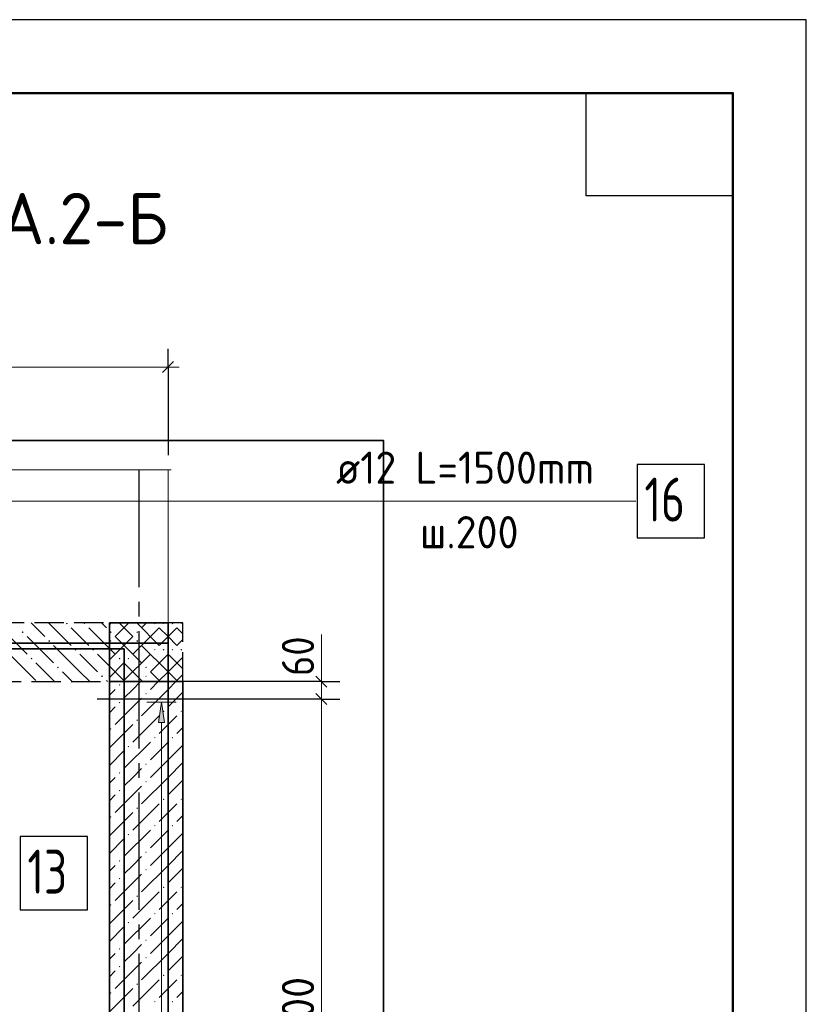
# Model space of a CAD drawing. Header units: millimetres. Extents: x 0 to 50400, y 0 to 35762.
# Tile 18 of 18: x 43969 to 50400, y 27584 to 35640. Entities that reach past the tile are written whole.
import ezdxf

# ---------------------------------------------------------------- set-up
doc = ezdxf.new("R2010")
doc.units = ezdxf.units.MM
doc.linetypes.add('______2', pattern=[324, 240, -84])
doc.linetypes.add('______5', pattern=[1320, 960, -120, 120, -120])
for name, color, linetype, lineweight in [('Standard', 7, 'Continuous', 25), ('Выпуски арматуры Г-обр.', 52, 'Continuous', 25), ('ЖБ Перекрытие верхний уровень', 7, 'Continuous', 35), ('ЖБ Стена верхний уровень', 7, 'Continuous', 35), ('Заголовок чертежа', 7, 'Continuous', 25), ('Позиционная метка линия выноска', 7, 'Continuous', 13)]:
    doc.layers.add(name, color=color, linetype=linetype, lineweight=lineweight)
for name, color, linetype, true_color in [('Оси', 7, '______5', 0x656565), ('Стена фоновая арматура Х1', 7, '______2', 0xa0a0a0), ('Стена Хомут', 7, '______2', 0xa0a0a0)]:
    doc.layers.add(name, color=color, linetype=linetype, true_color=true_color)
doc.layers.add('Размерная выноска', color=7, linetype='Continuous')
doc.styles.add('ISOCPEUR', font='txt')

msp = doc.modelspace()

# ---------------------------------------------------------------- hatches: boundary and pattern name
at = {"layer": 'ЖБ Перекрытие верхний уровень', "linetype": 'Continuous', "lineweight": 18, "transparency": 33554687}
for points in [[(44346, 30701), (44349.9, 30705), (44357.7, 30705), (44361.6, 30701), (44353.8, 30693.2)], [(44490, 30701), (44493.9, 30705), (44501.7, 30705), (44505.6, 30701), (44497.8, 30693.2)], [(45066, 30701), (45069.9, 30705), (45077.7, 30705), (45081.6, 30701), (45073.8, 30693.2)], [(45210, 30701), (45213.9, 30705), (45221.7, 30705), (45225.6, 30701), (45217.8, 30693.2)], [(43986, 30629), (43993.8, 30636.8), (44001.6, 30629), (43993.8, 30621.2)], [(44706, 30629), (44713.8, 30636.8), (44721.6, 30629), (44713.8, 30621.2)], [(44202, 30557), (44209.8, 30564.8), (44217.6, 30557), (44209.8, 30549.2)], [(44922, 30557), (44929.8, 30564.8), (44937.6, 30557), (44929.8, 30549.2)], [(44418, 30485), (44425.8, 30492.8), (44433.6, 30485), (44425.8, 30477.2)], [(44562, 30485), (44569.8, 30492.8), (44577.6, 30485), (44569.8, 30477.2)], [(45138, 30485), (45145.8, 30492.8), (45153.6, 30485), (45145.8, 30477.2)], [(45282, 30485), (45289.8, 30492.8), (45297.6, 30485), (45289.8, 30477.2)], [(44058, 30413), (44065.8, 30420.8), (44073.6, 30413), (44065.8, 30405.2)], [(44778, 30413), (44785.8, 30420.8), (44793.6, 30413), (44785.8, 30405.2)], [(44274, 30341), (44281.8, 30348.8), (44289.6, 30341), (44281.8, 30333.2)], [(44994, 30341), (45001.8, 30348.8), (45009.6, 30341), (45001.8, 30333.2)], [(44634, 30269), (44641.8, 30276.8), (44649.6, 30269), (44641.8, 30261.2)]]:
    msp.add_hatch(color=7, dxfattribs=at).paths.add_polyline_path(points, flags=16)
at = {"layer": 'ЖБ Стена верхний уровень', "linetype": 'Continuous', "lineweight": 18, "transparency": 33554687}
for points in [[(45139.8, 30701), (45143.7, 30705), (45147.9, 30705), (45151.8, 30701), (45145.8, 30695)], [(45283.8, 30701), (45287.7, 30705), (45291.9, 30705), (45295.8, 30701), (45289.8, 30695)], [(44923.8, 30629), (44929.8, 30635), (44935.8, 30629), (44929.8, 30623)], [(44707.8, 30557), (44713.8, 30563), (44719.8, 30557), (44713.8, 30551)], [(45067.8, 30485), (45073.8, 30491), (45079.8, 30485), (45073.8, 30479)], [(45211.8, 30485), (45217.8, 30491), (45223.8, 30485), (45217.8, 30479)], [(44851.8, 30413), (44857.8, 30419), (44863.8, 30413), (44857.8, 30407)], [(44995.8, 30269), (45001.8, 30275), (45007.8, 30269), (45001.8, 30263)], [(44779.8, 30197), (44785.8, 30203), (44791.8, 30197), (44785.8, 30191)], [(44995.8, 30125), (45001.8, 30131), (45007.8, 30125), (45001.8, 30119)], [(44779.8, 30053), (44785.8, 30059), (44791.8, 30053), (44785.8, 30047)], [(45139.8, 29981), (45145.8, 29987), (45151.8, 29981), (45145.8, 29975)], [(45283.8, 29981), (45289.8, 29987), (45295.8, 29981), (45289.8, 29975)], [(44923.8, 29909), (44929.8, 29915), (44935.8, 29909), (44929.8, 29903)], [(44707.8, 29837), (44713.8, 29843), (44719.8, 29837), (44713.8, 29831)], [(45067.8, 29765), (45073.8, 29771), (45079.8, 29765), (45073.8, 29759)], [(45211.8, 29765), (45217.8, 29771), (45223.8, 29765), (45217.8, 29759)], [(44851.8, 29693), (44857.8, 29699), (44863.8, 29693), (44857.8, 29687)], [(44995.8, 29549), (45001.8, 29555), (45007.8, 29549), (45001.8, 29543)], [(44779.8, 29477), (44785.8, 29483), (44791.8, 29477), (44785.8, 29471)], [(44995.8, 29405), (45001.8, 29411), (45007.8, 29405), (45001.8, 29399)], [(44779.8, 29333), (44785.8, 29339), (44791.8, 29333), (44785.8, 29327)], [(45139.8, 29261), (45145.8, 29267), (45151.8, 29261), (45145.8, 29255)], [(45283.8, 29261), (45289.8, 29267), (45295.8, 29261), (45289.8, 29255)], [(44923.8, 29189), (44929.8, 29195), (44935.8, 29189), (44929.8, 29183)], [(44707.8, 29117), (44713.8, 29123), (44719.8, 29117), (44713.8, 29111)], [(45067.8, 29045), (45073.8, 29051), (45079.8, 29045), (45073.8, 29039)], [(45211.8, 29045), (45217.8, 29051), (45223.8, 29045), (45217.8, 29039)], [(44851.8, 28973), (44857.8, 28979), (44863.8, 28973), (44857.8, 28967)], [(44779.8, 28757), (44785.8, 28763), (44791.8, 28757), (44785.8, 28751)], [(44995.8, 28829), (45001.8, 28835), (45007.8, 28829), (45001.8, 28823)], [(44995.8, 28685), (45001.8, 28691), (45007.8, 28685), (45001.8, 28679)], [(44779.8, 28613), (44785.8, 28619), (44791.8, 28613), (44785.8, 28607)], [(45139.8, 28541), (45145.8, 28547), (45151.8, 28541), (45145.8, 28535)], [(45283.8, 28541), (45289.8, 28547), (45295.8, 28541), (45289.8, 28535)], [(44923.8, 28469), (44929.8, 28475), (44935.8, 28469), (44929.8, 28463)], [(44707.8, 28397), (44713.8, 28403), (44719.8, 28397), (44713.8, 28391)], [(45067.8, 28325), (45073.8, 28331), (45079.8, 28325), (45073.8, 28319)], [(45211.8, 28325), (45217.8, 28331), (45223.8, 28325), (45217.8, 28319)], [(44851.8, 28253), (44857.8, 28259), (44863.8, 28253), (44857.8, 28247)], [(44779.8, 28037), (44785.8, 28043), (44791.8, 28037), (44785.8, 28031)], [(44995.8, 28109), (45001.8, 28115), (45007.8, 28109), (45001.8, 28103)], [(44995.8, 27965), (45001.8, 27971), (45007.8, 27965), (45001.8, 27959)], [(44779.8, 27893), (44785.8, 27899), (44791.8, 27893), (44785.8, 27887)], [(45139.8, 27821), (45145.8, 27827), (45151.8, 27821), (45145.8, 27815)], [(45283.8, 27821), (45289.8, 27827), (45295.8, 27821), (45289.8, 27815)], [(44923.8, 27749), (44929.8, 27755), (44935.8, 27749), (44929.8, 27743)], [(44707.8, 27677), (44713.8, 27683), (44719.8, 27677), (44713.8, 27671)], [(45067.8, 27605), (45073.8, 27611), (45079.8, 27605), (45073.8, 27599)], [(45211.8, 27605), (45217.8, 27611), (45223.8, 27605), (45217.8, 27599)]]:
    msp.add_hatch(color=7, dxfattribs=at).paths.add_polyline_path(points, flags=16)
at = {"layer": 'Стена Хомут', "linetype": 'Continuous', "lineweight": 13, "transparency": 33554687}
msp.add_hatch(color=7, dxfattribs=at).paths.add_polyline_path([(45152.7, 29888.9), (45128.7, 30056.9), (45104.7, 29888.9)])

# ---------------------------------------------------------------- linework, layer by layer
at = {"layer": 'Standard', "color": 7, "linetype": 'Continuous', "lineweight": -3, "transparency": 33554687}
for p, q in [((45182.4, 32798.3), (45182.4, 32948.3)), ((45182.4, 32798.3), (45182.4, 32648.3)), ((45182.4, 32798.3), (45182.4, 32076.6)), ((46436.3, 30225), (46286.3, 30225)), ((46436.3, 30225), (46586.3, 30225)), ((46436.3, 30081), (46286.3, 30081)), ((46436.3, 30081), (46586.3, 30081))]:
    msp.add_line(p, q, dxfattribs=at)
at = {"layer": 'Standard', "color": 7, "linetype": 'Continuous', "lineweight": 13, "transparency": 33554687}
for p, q in [((40982.4, 32798.3), (45182.4, 32798.3)), ((45182.4, 32798.3), (45272.4, 32798.3)), ((46436.3, 30225), (46436.3, 30315)), ((46436.3, 30225), (46436.3, 30081)), ((46436.3, 30081), (46436.3, 23841))]:
    msp.add_line(p, q, dxfattribs=at)
at = {"layer": 'Standard', "color": 7, "linetype": 'Continuous', "lineweight": 25, "transparency": 33554687}
for p, q in [((45137.4, 32753.3), (45227.4, 32843.3)), ((46391.3, 30270), (46481.3, 30180)), ((46391.3, 30126), (46481.3, 30036))]:
    msp.add_line(p, q, dxfattribs=at)
for points in [[(0, 0), (50400, 0), (50400, 35640), (0, 35640), (0, 0)], [(49800, 35040), (49800, 34200), (48600, 34200), (48600, 35040), (49800, 35040)]]:
    msp.add_lwpolyline(points, close=True, dxfattribs=at)
at = {"layer": 'Standard', "color": 7, "linetype": 'Continuous', "lineweight": 50, "transparency": 33554687}
msp.add_lwpolyline([(2400, 35040), (49800, 35040), (49800, 600), (2400, 600), (2400, 35040)], close=True, dxfattribs=at)
at = {"layer": 'Standard', "color": 254, "linetype": 'Continuous', "lineweight": 35, "true_color": 0xc4c4ff, "transparency": 33554687}
msp.add_lwpolyline([(35928, 21856.5), (46944, 21856.5), (46944, 32196.6), (35928, 32196.6), (35928, 21856.5)], dxfattribs=at)
at = {"layer": 'Standard', "color": 7, "linetype": 'Continuous', "lineweight": -3, "transparency": 33554687}
for points in [[(46436.3, 30225), (46415.9, 30225), (46415.9, 30225), (46415.9, 30225), (46415.9, 30225), (44985.8, 30225)], [(46436.3, 30081), (46415.9, 30081), (46415.9, 30081), (46415.9, 30081), (46415.9, 30081), (44601.8, 30081)]]:
    msp.add_lwpolyline(points, dxfattribs=at)
at = {"layer": 'Выпуски арматуры Г-обр.', "color": 7, "linetype": 'Continuous', "lineweight": 25, "transparency": 33554687}
msp.add_lwpolyline([(49017.1, 31401.9), (49569.1, 31401.9), (49569.1, 32001.9), (49017.1, 32001.9), (49017.1, 31401.9)], dxfattribs=at)
at = {"layer": 'ЖБ Перекрытие верхний уровень', "color": 7, "linetype": '______2', "lineweight": 25, "transparency": 33554687}
for p, q in [((45302.4, 30705), (37262.4, 30705)), ((45302.4, 30225), (45302.4, 30705)), ((37262.4, 30225), (45182.4, 30225)), ((45182.4, 30225), (45302.4, 30225))]:
    msp.add_line(p, q, dxfattribs=at)
at = {"layer": 'ЖБ Перекрытие верхний уровень', "color": 9, "linetype": 'Continuous', "lineweight": 18, "true_color": 0xc7c7c7, "transparency": 33554687}
for p, q in [((44061.9, 30705), (44173.8, 30593)), ((44205.9, 30705), (44389.8, 30521)), ((44637.9, 30705), (44677.8, 30665)), ((44781.9, 30705), (44893.8, 30593)), ((44925.9, 30705), (45109.8, 30521)), ((43813.8, 30665), (44029.8, 30449)), ((44461.8, 30593), (44389.8, 30665)), ((44533.8, 30665), (44749.8, 30449)), ((45181.8, 30593), (45109.8, 30665)), ((45253.8, 30665), (45302.4, 30616.5)), ((44029.8, 30593), (44245.8, 30377)), ((44533.8, 30521), (44461.8, 30593)), ((44749.8, 30593), (44965.8, 30377)), ((45253.8, 30521), (45181.8, 30593)), ((44461.8, 30305), (44245.8, 30521)), ((45181.8, 30305), (44965.8, 30521)), ((43885.8, 30449), (44101.8, 30233)), ((44253.9, 30225), (44101.8, 30377)), ((44461.8, 30449), (44605.8, 30305)), ((44605.8, 30449), (44821.8, 30233)), ((44973.9, 30225), (44821.8, 30377)), ((45181.8, 30449), (45302.4, 30328.5)), ((44317.8, 30305), (44397.9, 30225)), ((44461.8, 30305), (44541.9, 30225)), ((45037.8, 30305), (45117.9, 30225)), ((45181.8, 30305), (45261.9, 30225)), ((44685.9, 30225), (44677.8, 30233))]:
    msp.add_line(p, q, dxfattribs=at)
at = {"layer": 'ЖБ Стена верхний уровень', "color": 7, "linetype": 'Continuous', "lineweight": 18, "transparency": 33554687}
msp.add_line((45182.4, 30705), (45182.4, 31956.6), dxfattribs=at)
at = {"layer": 'ЖБ Стена верхний уровень', "color": 251, "linetype": 'Continuous', "lineweight": 18, "true_color": 0x494949, "transparency": 33554687}
for p, q in [((44717.7, 30705), (44702.4, 30689.6)), ((44861.7, 30705), (44749.8, 30593)), ((45005.7, 30705), (44965.8, 30665)), ((45109.8, 30665), (44893.8, 30449)), ((45182.4, 30593.6), (45253.8, 30665)), ((44893.8, 30593), (44702.4, 30401.6)), ((45109.8, 30521), (45181.8, 30593)), ((45181.8, 30593), (45182.4, 30593.6)), ((45302.4, 30569.6), (45253.8, 30521)), ((44702.4, 30257.6), (44821.8, 30377)), ((45037.8, 30449), (44821.8, 30233)), ((45181.8, 30449), (45037.8, 30305)), ((45182.4, 30305.6), (45302.4, 30425.6)), ((45181.8, 30305), (45101.7, 30225)), ((45181.8, 30305), (45182.4, 30305.6)), ((44893.8, 30161), (44957.7, 30225)), ((44957.7, 30225), (44965.8, 30233)), ((45101.7, 30225), (45037.8, 30161)), ((45245.7, 30225), (45181.8, 30161)), ((45302.4, 30281.6), (45245.7, 30225)), ((44749.8, 30161), (44702.4, 30113.6)), ((44821.8, 30089), (44893.8, 30161)), ((45181.8, 30161), (44965.8, 29945)), ((45302.4, 30137.6), (45181.8, 30017)), ((44965.8, 30089), (44749.8, 29873)), ((44749.8, 30017), (44702.4, 29969.6)), ((45109.8, 29945), (44893.8, 29729)), ((45181.8, 29873), (45253.8, 29945)), ((44893.8, 29873), (44702.4, 29681.6)), ((45109.8, 29801), (45181.8, 29873)), ((45302.4, 29849.6), (45253.8, 29801)), ((45037.8, 29729), (44821.8, 29513)), ((45181.8, 29729), (45037.8, 29585)), ((44702.4, 29537.6), (44821.8, 29657)), ((45181.8, 29585), (45302.4, 29705.6)), ((45181.8, 29585), (45037.8, 29441)), ((44893.8, 29441), (44965.8, 29513)), ((45302.4, 29561.6), (45181.8, 29441)), ((44749.8, 29441), (44702.4, 29393.6)), ((44821.8, 29369), (44893.8, 29441)), ((45181.8, 29441), (44965.8, 29225)), ((45302.4, 29417.6), (45181.8, 29297)), ((44965.8, 29369), (44749.8, 29153)), ((44749.8, 29297), (44702.4, 29249.6)), ((45109.8, 29225), (44893.8, 29009)), ((45181.8, 29153), (45253.8, 29225)), ((44893.8, 29153), (44702.4, 28961.6)), ((45109.8, 29081), (45181.8, 29153)), ((45302.4, 29129.6), (45253.8, 29081)), ((45037.8, 29009), (44821.8, 28793)), ((45181.8, 29009), (45037.8, 28865)), ((44702.4, 28817.6), (44821.8, 28937)), ((45181.8, 28865), (45302.4, 28985.6)), ((45181.8, 28865), (45037.8, 28721)), ((45302.4, 28841.6), (45181.8, 28721)), ((44893.8, 28721), (44965.8, 28793)), ((44749.8, 28721), (44702.4, 28673.6)), ((44821.8, 28649), (44893.8, 28721)), ((45181.8, 28721), (44965.8, 28505)), ((45302.4, 28697.6), (45181.8, 28577)), ((44965.8, 28649), (44749.8, 28433)), ((44749.8, 28577), (44702.4, 28529.6)), ((45109.8, 28505), (44893.8, 28289)), ((45181.8, 28433), (45253.8, 28505)), ((44893.8, 28433), (44702.4, 28241.6)), ((45109.8, 28361), (45181.8, 28433)), ((45302.4, 28409.6), (45253.8, 28361)), ((45037.8, 28289), (44821.8, 28073)), ((45181.8, 28289), (45037.8, 28145)), ((44702.4, 28097.6), (44821.8, 28217)), ((45181.8, 28145), (45302.4, 28265.6)), ((45181.8, 28145), (45037.8, 28001)), ((45302.4, 28121.6), (45181.8, 28001)), ((44893.8, 28001), (44965.8, 28073)), ((44749.8, 28001), (44702.4, 27953.6)), ((44821.8, 27929), (44893.8, 28001)), ((45181.8, 28001), (44965.8, 27785)), ((45302.4, 27977.6), (45181.8, 27857)), ((44965.8, 27929), (44749.8, 27713)), ((44749.8, 27857), (44702.4, 27809.6)), ((44893.8, 27713), (44702.4, 27521.6)), ((45109.8, 27785), (44893.8, 27569)), ((45109.8, 27641), (45181.8, 27713)), ((45181.8, 27713), (45253.8, 27785)), ((45302.4, 27689.6), (45253.8, 27641))]:
    msp.add_line(p, q, dxfattribs=at)
at = {"layer": 'ЖБ Стена верхний уровень', "color": 7, "linetype": 'Continuous', "lineweight": 35, "transparency": 33554687}
for p, q in [((44702.4, 30705), (44702.4, 30225)), ((45182.4, 30705), (44702.4, 30705)), ((45182.4, 30225), (45182.4, 30705)), ((44702.4, 30225), (44702.4, 23649)), ((45182.4, 30225), (44702.4, 30225)), ((44702.4, 30225), (45182.4, 30225)), ((45302.4, 30225), (45182.4, 30225)), ((45302.4, 23649), (45302.4, 30225))]:
    msp.add_line(p, q, dxfattribs=at)
at = {"layer": 'Оси', "color": 8, "linetype": '______5', "lineweight": -3, "transparency": 33554687}
msp.add_line((44942.4, 31956.6), (44942.4, 20494.4), dxfattribs=at)
at = {"layer": 'Позиционная метка линия выноска', "color": 7, "linetype": 'Continuous', "lineweight": 13, "transparency": 33554687}
msp.add_line((40601.5, 31701.9), (49005.6, 31701.9), dxfattribs=at)
at = {"layer": 'Размерная выноска', "color": 7, "linetype": 'Continuous', "lineweight": 13, "transparency": 33554687}
msp.add_line((40958.3, 31956.6), (45206.4, 31956.6), dxfattribs=at)
at = {"layer": 'Размерная выноска', "color": 251, "linetype": 'Continuous', "lineweight": 13, "true_color": 0x656565, "transparency": 33554687}
msp.add_line((46436.3, 30225), (46436.3, 30609), dxfattribs=at)
at = {"layer": 'Стена фоновая арматура Х1', "color": 7, "linetype": 'Continuous', "lineweight": 35, "transparency": 33554687}
for points in [[(45182.4, 23663.4), (45182.4, 30539.4), (43502.4, 30539.4)], [(44822.4, 23663.4), (44822.4, 30491.4), (43094.4, 30491.4)]]:
    msp.add_lwpolyline(points, dxfattribs=at)
at = {"layer": 'Стена Хомут', "color": 251, "linetype": 'Continuous', "lineweight": 13, "true_color": 0x494949, "transparency": 33554687}
for p, q in [((45128.7, 30056.9), (45008.7, 30056.9)), ((45128.7, 30056.9), (45104.7, 29888.9)), ((45152.7, 29888.9), (45128.7, 30056.9)), ((45128.7, 30056.9), (45248.7, 30056.9)), ((45128.7, 30056.9), (45128.7, 30056.9)), ((45104.7, 29888.9), (45152.7, 29888.9)), ((45128.7, 23984.9), (45128.7, 29888.9))]:
    msp.add_line(p, q, dxfattribs=at)
at = {"layer": 'Стена Хомут', "color": 7, "linetype": 'Continuous', "lineweight": 25, "transparency": 33554687}
msp.add_lwpolyline([(43972.6, 28357.1), (44524.6, 28357.1), (44524.6, 28957.1), (43972.6, 28957.1), (43972.6, 28357.1)], dxfattribs=at)

# ---------------------------------------------------------------- texts
at = {"layer": 'Standard', "color": 7, "linetype": 'Continuous', "lineweight": 25, "transparency": 33554687, "char_height": 264, "attachment_point": 7, "rotation": 90, "style": 'ISOCPEUR'}
for s, insert, width in [('\\W0.87;60', (46376.3, 30270), 484.709), ('\\W0.95;13х200=2600', (46376.3, 25984.2), 2103.743)]:
    msp.add_mtext(s, dxfattribs=dict(at, insert=insert, width=width))
at = {"layer": 'Выпуски арматуры Г-обр.', "color": 7, "linetype": 'Continuous', "lineweight": 13, "transparency": 33554687, "attachment_point": 7, "style": 'ISOCPEUR'}
for s, insert, char_height, width in [('\\W0.94;ø12 L=1500mm ', (46555.2, 31842.7), 264, 2525.259), ('\\W0.75;16', (49077.1, 31533.9), 360, 566.746), ('\\W0.95;ш.200 ', (47241.6, 31314.7), 264, 1154.555)]:
    msp.add_mtext(s, dxfattribs=dict(at, insert=insert, char_height=char_height, width=width))
at = {"layer": 'Заголовок чертежа', "color": 7, "linetype": 'Continuous', "lineweight": 50, "transparency": 33554687, "insert": (36189.2, 33688.5), "char_height": 420, "width": 9440.435, "attachment_point": 7, "style": 'ISOCPEUR'}
msp.add_mtext('\\W0.97;между осями 1.2 и 1.3 в осях А.2-Б', dxfattribs=at)
at = {"layer": 'Стена Хомут', "color": 7, "linetype": 'Continuous', "lineweight": 13, "transparency": 33554687, "insert": (44032.6, 28489.1), "char_height": 360, "width": 566.727, "attachment_point": 7, "style": 'ISOCPEUR'}
msp.add_mtext('\\W0.75;13', dxfattribs=at)

doc.saveas('drawing.dxf')
